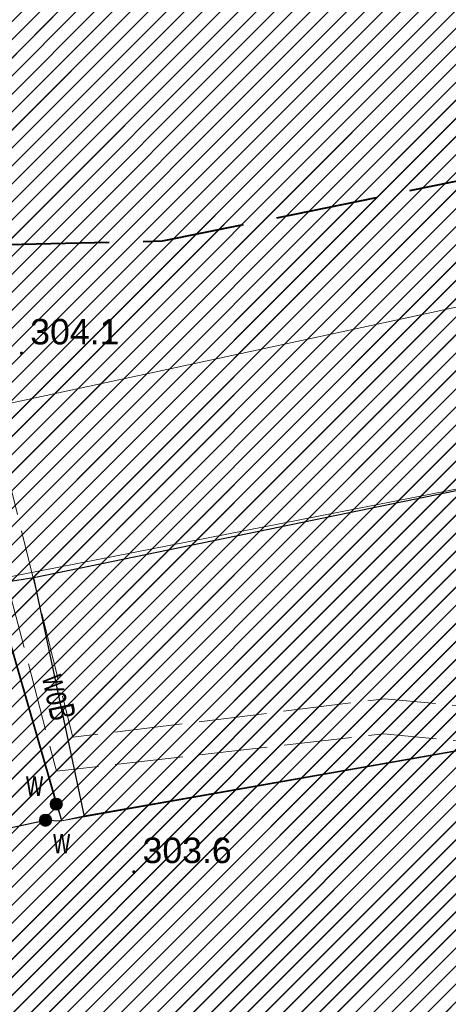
# Model space of a CAD drawing. Header units: metres. Extents: x 6567444 to 13135881, y 5574237 to 11149086.
# Tile 43 of 191: x 6567851 to 6567864, y 5574503 to 5574532. Entities that reach past the tile are written whole.
import ezdxf
from ezdxf.enums import TextEntityAlignment as Align

# ---------------------------------------------------------------- set-up
doc = ezdxf.new("R2010")
doc.units = ezdxf.units.M
doc.linetypes.add('3 1', pattern=[4, 3, -1])
doc.linetypes.add('L_2_50', pattern=[2.5, 2, -0.5])
for name, color, linetype in [('01FORMA - PZT - Inne obiekty', 7, 'Continuous'), ('FORMA - Arch 01 - PZT 1 Strefy', 7, 'Continuous'), ('OTRN_O', 7, 'Continuous')]:
    doc.layers.add(name, color=color, linetype=linetype)
for name, color, linetype, lineweight in [('_Tt_DO_LIKWIDACJI', 7, 'Continuous', 20), ('_TT_opis', 7, 'Continuous', 25), ('GES_PrzewodElektroenergetyczny_Projektowany', 7, 'Continuous', 18), ('GES_PrzewodWodociagowy', 5, 'Continuous', 18), ('GES_UrzadzeniaSiecWodociagowa_P', 7, 'Continuous', 18), ('MP_LINIE_REGULAC', 135, 'Continuous', 40), ('OTRN', 7, 'Continuous', 13)]:
    doc.layers.add(name, color=color, linetype=linetype, lineweight=lineweight)
doc.styles.add('BDOT', font='arial.ttf', dxfattribs={"width": 0.9})
doc.styles.add('ROMANS', font='romans.shx', dxfattribs={"width": 0.9})
doc.styles.get("Standard").update_dxf_attribs({"font": 'arial.ttf'})
doc.linetypes.add('likwidacja1', pattern='A,0,-1,["X",ROMANS,S=0.6,R=0,X=-0.1,Y=-0.3],-1', length=2)
doc.linetypes.add('X 1_2', pattern='A,0,[8,PR1183 ChorzĂłw MetalowcĂłw V091.Shx,S=0.039206,R=0,X=0,Y=0],-4.94,0', length=4.94)
pattern_1 = [(45, (0, 0), (-0.265165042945, 0.265165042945), [])]

# ---------------------------------------------------------------- blocks, each defined once
blk = doc.blocks.new('other_SUWW')
at = {"linetype": 'Continuous', "lineweight": 18}
blk.add_hatch(color=0, dxfattribs=at).paths.add_polyline_path([(0, -0.361, 1), (0, 0.361, 1)])
at = {"color": 0, "linetype": 'Continuous', "lineweight": 18}
blk.add_circle((0, 0), 0.361, dxfattribs=at)
blk = doc.blocks.new('OTRN')
at = {"layer": 'OTRN', "color": 0, "const_width": 0.09}
blk.add_lwpolyline([(-0.045, 0, 1), (0.045, 0, 1)], format="xyb", close=True, dxfattribs=at)
at = {"layer": 'OTRN_O', "color": 0, "style": 'BDOT'}
blk.add_attdef('RZEDNA', (0.514, 0.515), '', height=1.5, dxfattribs=at)
blk = doc.blocks.new('_MDCP')
at = {"layer": 'GES_PrzewodElektroenergetyczny_Projektowany', "color": 1, "linetype": 'L_2_50', "lineweight": 18, "flags": 128}
for points in [[(6567968.757, 5574418.447), (6567965.79, 5574417.788), (6567964.269, 5574419.682), (6567962.444, 5574428.423), (6567960.927, 5574438.382), (6567955.785, 5574440.828), (6567943.735, 5574448.879), (6567937.061, 5574453.287), (6567929.241, 5574458.206), (6567924.301, 5574460.739), (6567918.598, 5574463.02), (6567911.377, 5574464.921), (6567904.643, 5574465.783), (6567895.738, 5574466.364), (6567887.791, 5574468.949), (6567886.282, 5574470.192), (6567885.356, 5574472.785), (6567880.925, 5574493.141), (6567879.016, 5574496.438), (6567878.444, 5574499.11), (6567874.34, 5574499.268), (6567872.908, 5574505.876), (6567870.567, 5574509.67), (6567868.305, 5574511.329), (6567862.172, 5574511.906), (6567852.994, 5574510.772), (6567850.203, 5574522.019), (6567848.1, 5574529.505), (6567843.148, 5574549.062), (6567840.304, 5574561.676)], [(6567969.013, 5574417.508), (6567965.67, 5574416.775), (6567965.136, 5574416.988), (6567963.338, 5574419.374), (6567961.4, 5574428.408), (6567959.839, 5574437.722), (6567955.495, 5574439.686), (6567949.589, 5574443.706), (6567943.221, 5574448.01), (6567937.351, 5574451.781), (6567931.445, 5574455.553), (6567928.35, 5574457.367), (6567924.259, 5574459.573), (6567918.175, 5574462.063), (6567911.487, 5574463.842), (6567904.656, 5574464.624), (6567895.691, 5574465.123), (6567890.711, 5574466.83), (6567887.509, 5574467.826), (6567885.41, 5574469.356), (6567884.058, 5574472.665), (6567883.631, 5574475.084), (6567882.172, 5574482.199), (6567880.002, 5574492.125), (6567879.789, 5574492.837), (6567878.117, 5574495.647), (6567877.606, 5574498.034), (6567873.799, 5574498.12), (6567873.492, 5574498.529), (6567871.962, 5574505.181), (6567869.85, 5574508.829), (6567867.823, 5574510.339), (6567862.143, 5574510.874), (6567852.516, 5574509.777), (6567850.708, 5574516.687), (6567849.134, 5574522.547)]]:
    blk.add_lwpolyline(points, dxfattribs=at)
at = {"layer": 'GES_PrzewodWodociagowy', "color": 5, "linetype": 'Continuous', "lineweight": 18, "flags": 128}
for points in [[(6567852.51, 5574508.806), (6567843.814, 5574538.959)], [(6567851.85, 5574515.46), (6567848.18, 5574514.91), (6567847.17, 5574519.59), (6567842.91, 5574518.88)], [(6567881.57, 5574513.41), (6567869.01, 5574519), (6567851.85, 5574515.46)], [(6567851.85, 5574515.46), (6567853.34, 5574508.44)], [(6567881.57, 5574513.41), (6567852.676, 5574508.318)], [(6567852.676, 5574508.318), (6567852.51, 5574508.806)], [(6567852.196, 5574508.332), (6567832.517, 5574504.126)], [(6567852.676, 5574508.318), (6567852.196, 5574508.332)]]:
    blk.add_lwpolyline(points, dxfattribs=at)
at = {"layer": 'MP_LINIE_REGULAC', "linetype": '3 1', "flags": 128}
blk.add_lwpolyline([(6567810.437, 5574537.676), (6567822.296, 5574529.397), (6567835.05, 5574524.922), (6567855.636, 5574525.369), (6567950.068, 5574544.6)], dxfattribs=at)
at = {"layer": 'GES_UrzadzeniaSiecWodociagowa_P', "color": 5, "linetype": 'Continuous', "xscale": 0.5, "yscale": 0.5, "zscale": 0.5}
for p in [(6567852.51, 5574508.806), (6567852.196, 5574508.332)]:
    blk.add_blockref('other_SUWW', p, dxfattribs=at)
at = {"layer": 'OTRN', "color": 14, "xscale": 0.5, "yscale": 0.5, "zscale": 0.5}
for p, values in [((6567851.488, 5574522.07, 304.061), {'RZEDNA': '304.1'}), ((6567854.794, 5574506.815, 303.559), {'RZEDNA': '303.6'})]:
    blk.add_blockref('OTRN', p, dxfattribs=at).add_auto_attribs(values)
at = {"layer": 'GES_PrzewodWodociagowy', "color": 5, "lineweight": 15, "width": 0.66}
blk.add_text('woB', height=0.75, rotation=-78, dxfattribs=at).set_placement((6567852.595, 5574511.95), align=Align.MIDDLE_CENTER)
at = {"layer": 'GES_UrzadzeniaSiecWodociagowa_P', "color": 5, "lineweight": 15, "width": 0.66}
for p in [(6567851.624, 5574509.794), (6567852.421, 5574508.107)]:
    blk.add_text('w', height=0.75, rotation=-360, dxfattribs=at).set_placement(p, align=Align.TOP_LEFT)
blk = doc.blocks.new('PR1183 Chorzów Metalowców V09_TT')
at = {"layer": 'FORMA - Arch 01 - PZT 1 Strefy', "linetype": 'Continuous', "lineweight": 0, "true_color": 0x577933}
h = blk.add_hatch(dxfattribs=at)
h.set_pattern_fill('ANSI31', color=77, scale=3, style=0)
h.set_pattern_definition(pattern_1)
h.paths.add_polyline_path([(6567829, 5574517.24), (6567842.398, 5574471.118), (6567844.165, 5574471.632), (6567846.931, 5574462.111), (6567846.967, 5574484.472), (6567835.736, 5574536.73), (6567846.642, 5574539.074), (6567844.864, 5574547.35), (6567918.571, 5574563.191), (6567935.605, 5574483.933), (6567930.975, 5574476.768), (6567931.227, 5574475.595), (6567933.57, 5574476.098, 0.216609), (6567938.884, 5574480.085), (6567921.55, 5574567.86), (6567849.267, 5574550.953), (6567830.11, 5574546.47)])
at = {"layer": 'FORMA - Arch 01 - PZT 1 Strefy', "linetype": 'Continuous', "lineweight": 0, "ltscale": 5, "true_color": 0xf0e6d9}
h = blk.add_hatch(dxfattribs=at)
h.set_pattern_fill('ANSI31', color=254, scale=3, style=0)
h.set_pattern_definition(pattern_1)
h.paths.add_polyline_path([(6567838.111, 5574535.195), (6567853.217, 5574464.912), (6567877.761, 5574470.187), (6567866.729, 5574521.517), (6567916.781, 5574532.275), (6567914.712, 5574541.905), (6567920.576, 5574543.165), (6567916.794, 5574560.763), (6567847.239, 5574545.815), (6567849.018, 5574537.539)])
at = {"layer": '01FORMA - PZT - Inne obiekty', "color": 5, "linetype": 'X 1_2', "lineweight": 25}
for p, q in [((6567852.676, 5574507.068), (6567843.814, 5574537.709)), ((6567869.01, 5574517.75), (6567851.85, 5574514.21)), ((6567851.85, 5574514.21), (6567848.18, 5574513.66)), ((6567853.34, 5574507.19), (6567851.85, 5574514.21)), ((6567881.57, 5574512.16), (6567853.34, 5574507.19)), ((6567833.252, 5574503.033), (6567852.196, 5574507.082)), ((6567852.196, 5574507.082), (6567852.676, 5574507.068))]:
    blk.add_line(p, q, dxfattribs=at)
blk = doc.blocks.new('GE.I.6640.1.468.2024_MDCP_dodatkowe pomiary_12.03.2026')
at = {"layer": 'GES_PrzewodElektroenergetyczny_Projektowany', "color": 1, "linetype": 'L_2_50', "lineweight": 18, "flags": 128}
for points in [[(6567968.757, 5574418.447), (6567965.79, 5574417.788), (6567964.269, 5574419.682), (6567962.444, 5574428.423), (6567960.927, 5574438.382), (6567955.785, 5574440.828), (6567943.735, 5574448.879), (6567937.061, 5574453.287), (6567929.241, 5574458.206), (6567924.301, 5574460.739), (6567918.598, 5574463.02), (6567911.377, 5574464.921), (6567904.643, 5574465.783), (6567895.738, 5574466.364), (6567887.791, 5574468.949), (6567886.282, 5574470.192), (6567885.356, 5574472.785), (6567880.925, 5574493.141), (6567879.016, 5574496.438), (6567878.444, 5574499.11), (6567874.34, 5574499.268), (6567872.908, 5574505.876), (6567870.567, 5574509.67), (6567868.305, 5574511.329), (6567862.172, 5574511.906), (6567852.994, 5574510.772), (6567850.203, 5574522.019), (6567848.1, 5574529.505), (6567843.148, 5574549.062), (6567840.304, 5574561.676)], [(6567969.013, 5574417.508), (6567965.67, 5574416.775), (6567965.136, 5574416.988), (6567963.338, 5574419.374), (6567961.4, 5574428.408), (6567959.839, 5574437.722), (6567955.495, 5574439.686), (6567949.589, 5574443.706), (6567943.221, 5574448.01), (6567937.351, 5574451.781), (6567931.445, 5574455.553), (6567928.35, 5574457.367), (6567924.259, 5574459.573), (6567918.175, 5574462.063), (6567911.487, 5574463.842), (6567904.656, 5574464.624), (6567895.691, 5574465.123), (6567890.711, 5574466.83), (6567887.509, 5574467.826), (6567885.41, 5574469.356), (6567884.058, 5574472.665), (6567883.631, 5574475.084), (6567882.172, 5574482.199), (6567880.002, 5574492.125), (6567879.789, 5574492.837), (6567878.117, 5574495.647), (6567877.606, 5574498.034), (6567873.799, 5574498.12), (6567873.492, 5574498.529), (6567871.962, 5574505.181), (6567869.85, 5574508.829), (6567867.823, 5574510.339), (6567862.143, 5574510.874), (6567852.516, 5574509.777), (6567850.708, 5574516.687), (6567849.134, 5574522.547)]]:
    blk.add_lwpolyline(points, dxfattribs=at)
at = {"layer": 'GES_PrzewodWodociagowy', "color": 5, "linetype": 'Continuous', "lineweight": 18, "flags": 128}
for points in [[(6567852.51, 5574508.806), (6567843.814, 5574538.959)], [(6567851.85, 5574515.46), (6567848.18, 5574514.91), (6567847.17, 5574519.59), (6567842.91, 5574518.88)], [(6567881.57, 5574513.41), (6567869.01, 5574519), (6567851.85, 5574515.46)], [(6567851.85, 5574515.46), (6567853.34, 5574508.44)], [(6567881.57, 5574513.41), (6567852.676, 5574508.318)], [(6567852.676, 5574508.318), (6567852.51, 5574508.806)], [(6567852.196, 5574508.332), (6567832.517, 5574504.126)], [(6567852.676, 5574508.318), (6567852.196, 5574508.332)]]:
    blk.add_lwpolyline(points, dxfattribs=at)
at = {"layer": 'MP_LINIE_REGULAC', "linetype": '3 1', "flags": 128}
blk.add_lwpolyline([(6567810.437, 5574537.676), (6567822.296, 5574529.397), (6567835.05, 5574524.922), (6567855.636, 5574525.369), (6567950.068, 5574544.6)], dxfattribs=at)
at = {"layer": 'GES_UrzadzeniaSiecWodociagowa_P', "color": 5, "linetype": 'Continuous', "xscale": 0.5, "yscale": 0.5, "zscale": 0.5}
for p in [(6567852.51, 5574508.806), (6567852.196, 5574508.332)]:
    blk.add_blockref('other_SUWW', p, dxfattribs=at)
at = {"layer": 'OTRN', "color": 14, "xscale": 0.5, "yscale": 0.5, "zscale": 0.5}
for p, values in [((6567851.488, 5574522.07, 304.061), {'RZEDNA': '304.1'}), ((6567854.794, 5574506.815, 303.559), {'RZEDNA': '303.6'})]:
    blk.add_blockref('OTRN', p, dxfattribs=at).add_auto_attribs(values)
at = {"layer": 'GES_PrzewodWodociagowy', "color": 5, "lineweight": 15, "width": 0.66}
blk.add_text('woB', height=0.75, rotation=-78, dxfattribs=at).set_placement((6567852.595, 5574511.95), align=Align.MIDDLE_CENTER)
at = {"layer": 'GES_UrzadzeniaSiecWodociagowa_P', "color": 5, "lineweight": 15, "width": 0.66}
for p in [(6567851.624, 5574509.794), (6567852.421, 5574508.107)]:
    blk.add_text('w', height=0.75, rotation=-360, dxfattribs=at).set_placement(p, align=Align.TOP_LEFT)

msp = doc.modelspace()

# ---------------------------------------------------------------- block references
at = {"layer": 'Defpoints'}
msp.add_blockref('GE.I.6640.1.468.2024_MDCP_dodatkowe pomiary_12.03.2026', (0, 0), dxfattribs=at)

# ---------------------------------------------------------------- next in the draw order: block references
msp.add_blockref('PR1183 Chorzów Metalowców V09_TT', (0, 1.25))

# ---------------------------------------------------------------- next in the draw order: block references
msp.add_blockref('_MDCP', (0, 0))

# ---------------------------------------------------------------- next in the draw order: hatches: boundary and pattern name
at = {"layer": 'FORMA - Arch 01 - PZT 1 Strefy', "linetype": 'Continuous', "lineweight": 0, "true_color": 0x577933}
h = msp.add_hatch(dxfattribs=at)
h.set_pattern_fill('ANSI31', color=77, scale=3, style=0)
h.set_pattern_definition(pattern_1)
h.paths.add_polyline_path([(6567829, 5574517.24), (6567842.398, 5574471.118), (6567844.165, 5574471.632), (6567846.931, 5574462.111), (6567846.967, 5574484.472), (6567835.736, 5574536.73), (6567846.642, 5574539.074), (6567844.864, 5574547.35), (6567918.571, 5574563.191), (6567935.605, 5574483.933), (6567930.975, 5574476.768), (6567931.227, 5574475.595), (6567933.57, 5574476.098, 0.216609), (6567938.884, 5574480.085), (6567921.55, 5574567.86), (6567849.267, 5574550.953), (6567830.11, 5574546.47)])
at = {"layer": 'FORMA - Arch 01 - PZT 1 Strefy', "linetype": 'Continuous', "lineweight": 0, "ltscale": 5, "true_color": 0xf0e6d9}
h = msp.add_hatch(dxfattribs=at)
h.set_pattern_fill('ANSI31', color=254, scale=3, style=0)
h.set_pattern_definition(pattern_1)
h.paths.add_polyline_path([(6567838.111, 5574535.195), (6567853.217, 5574464.912), (6567877.761, 5574470.187), (6567866.729, 5574521.517), (6567916.781, 5574532.275), (6567914.712, 5574541.905), (6567920.576, 5574543.165), (6567916.794, 5574560.763), (6567847.239, 5574545.815), (6567849.018, 5574537.539)])

# ---------------------------------------------------------------- next in the draw order: linework, layer by layer
at = {"layer": '_Tt_DO_LIKWIDACJI', "linetype": 'likwidacja1', "lineweight": 20}
for points in [[(6567837.542, 5574537.313), (6567843.814, 5574538.959), (6567852.51, 5574508.806)], [(6567842.91, 5574518.88), (6567847.17, 5574519.59), (6567848.18, 5574514.91), (6567869.01, 5574519), (6567881.57, 5574513.41), (6567888.204, 5574481.442), (6567889.947, 5574475.714), (6567892.522, 5574458.995), (6567892.06, 5574455.65)], [(6567832.517, 5574504.126), (6567852.196, 5574508.332), (6567852.676, 5574508.318), (6567853.336, 5574508.458), (6567881.57, 5574513.41)]]:
    msp.add_lwpolyline(points, dxfattribs=at)
at = {"layer": '_TT_opis', "lineweight": 18}
msp.add_line((6567850.005, 5574520.353), (6567902.799, 5574531.699), dxfattribs=at)

doc.saveas('drawing.dxf')
